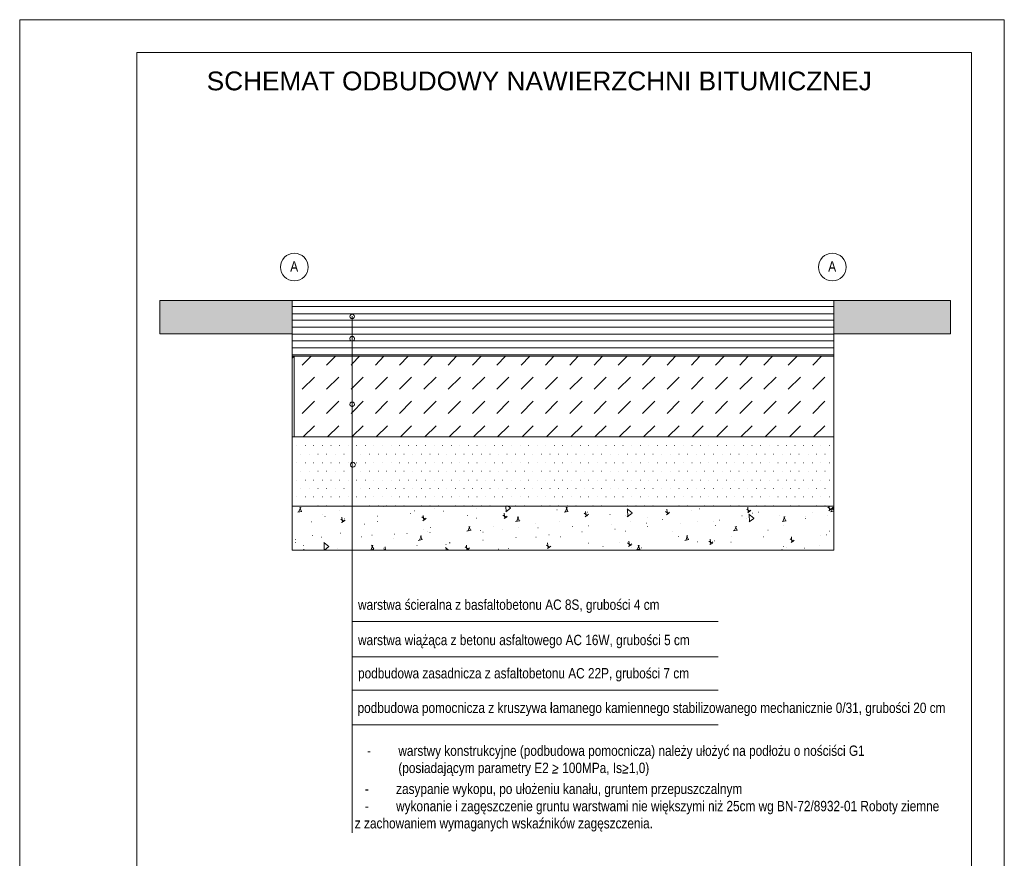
# Model space of a CAD drawing. Header units: inches. Extents: x 477 to 705, y 18 to 315.
# Tile 2 of 2: x 477 to 687, y 136 to 315. Entities that reach past the tile are written whole.
import ezdxf

# ---------------------------------------------------------------- set-up
doc = ezdxf.new("R2010")
doc.units = ezdxf.units.IN
doc.header["$MEASUREMENT"] = 0
doc.layers.get('0').update_dxf_attribs({"linetype": 'CONTINUOUS', "lineweight": 9})
doc.layers.get('Defpoints').update_dxf_attribs({"linetype": 'CONTINUOUS'})
for name, color, linetype, lineweight in [('_II_Tabelki i ramki', 7, 'CONTINUOUS', 18), ('H', 7, 'CONTINUOUS', 30), ('P', 7, 'CONTINUOUS', 30)]:
    doc.layers.add(name, color=color, linetype=linetype, lineweight=lineweight)
doc.styles.add('Arial Narrow', font='ARIALN.TTF', dxfattribs={"height": 3.5})

msp = doc.modelspace()

# ---------------------------------------------------------------- hatches: boundary and pattern name
at = {"layer": 'H', "linetype": 'Continuous', "lineweight": 5}
for points in [[(506.72, 254.84), (506.72, 247.77), (534.99, 247.77)], [(506.72, 254.84), (534.99, 254.84), (534.99, 247.77)], [(650.52, 254.84), (650.52, 247.77), (675.39, 247.77)], [(650.52, 254.84), (675.39, 254.84), (675.39, 247.77)]]:
    msp.add_hatch(color=0, dxfattribs=at).paths.add_polyline_path(points)

# ---------------------------------------------------------------- linework, layer by layer
at = {"layer": '_II_Tabelki i ramki', "lineweight": 18}
for p, q in [((501.86, 307.75), (501.86, 24.75)), ((501.86, 307.75), (679.86, 307.75)), ((501.86, 307.75), (679.86, 307.75)), ((679.86, 24.75), (679.86, 307.75))]:
    msp.add_line(p, q, dxfattribs=at)
at = {"layer": 'Defpoints', "lineweight": 9}
msp.add_lwpolyline([(686.86, 17.75), (686.86, 314.75), (476.86, 314.75), (476.86, 17.75)], close=True, dxfattribs=at)
at = {"layer": 'P', "color": 0, "linetype": 'Continuous', "lineweight": 5}
for points in [[(506.72, 254.84), (506.72, 247.77)], [(506.72, 254.84), (675.39, 254.84)], [(534.99, 254.84), (534.99, 201.64)], [(650.52, 254.84), (650.52, 201.64)], [(675.39, 254.84), (675.39, 247.77), (650.52, 247.77)], [(650.52, 253.57), (534.99, 253.57)], [(650.52, 252.04), (534.99, 252.04)], [(650.52, 250.64), (534.99, 250.64)], [(548.25, 251.5), (548.19, 251.7), (547.99, 251.9), (547.79, 251.97), (547.52, 251.9), (547.32, 251.7), (547.25, 251.5), (547.32, 251.24), (547.52, 251.04), (547.79, 250.97), (547.99, 251.04), (548.19, 251.24), (548.25, 251.5)], [(547.79, 141.32), (547.79, 251.5)], [(650.52, 249.17), (534.99, 249.17)], [(506.72, 247.77), (534.99, 247.77)], [(650.52, 247.7), (534.99, 247.7)], [(650.52, 246.24), (534.99, 246.24)], [(548.25, 246.77), (548.19, 246.97), (547.99, 247.17), (547.79, 247.24), (547.52, 247.17), (547.32, 246.97), (547.25, 246.77), (547.32, 246.44), (547.52, 246.24), (547.79, 246.24), (547.99, 246.24), (548.19, 246.44), (548.25, 246.77)], [(650.52, 244.77), (534.99, 244.77)], [(650.52, 243.3), (534.99, 243.3)], [(534.99, 242.97), (650.52, 242.97)], [(534.99, 242.57), (535.39, 242.97)], [(535.39, 225.77), (650.52, 225.77), (650.52, 242.97), (535.39, 242.97), (535.39, 225.77)], [(537.12, 241.1), (538.99, 242.97)], [(542.32, 241.1), (544.19, 242.97)], [(547.52, 241.1), (547.79, 241.37), (549.32, 242.97)], [(552.72, 241.1), (554.52, 242.97)], [(557.85, 241.1), (559.72, 242.97)], [(563.05, 241.1), (564.92, 242.97)], [(568.25, 241.1), (570.05, 242.97)], [(573.45, 241.1), (575.25, 242.97)], [(578.65, 241.1), (580.45, 242.97)], [(583.79, 241.1), (585.65, 242.97)], [(588.99, 241.1), (590.79, 242.97)], [(594.19, 241.1), (595.99, 242.97)], [(599.39, 241.1), (601.19, 242.97)], [(604.52, 241.1), (606.39, 242.97)], [(609.72, 241.1), (611.52, 242.97)], [(614.92, 241.1), (616.72, 242.97)], [(620.12, 241.1), (621.92, 242.97)], [(625.25, 241.1), (627.12, 242.97)], [(630.45, 241.1), (632.25, 242.97)], [(635.59, 241.1), (637.45, 242.97)], [(640.79, 241.1), (642.65, 242.97)], [(645.99, 241.1), (647.85, 242.97)], [(537.12, 235.97), (539.72, 238.5)], [(542.32, 235.97), (544.92, 238.5)], [(547.52, 235.97), (547.79, 236.17), (550.12, 238.5)], [(552.72, 235.97), (555.32, 238.5)], [(557.85, 235.97), (560.45, 238.5)], [(563.05, 235.97), (565.65, 238.5)], [(568.25, 235.97), (570.85, 238.5)], [(573.45, 235.97), (576.05, 238.5)], [(578.65, 235.97), (581.19, 238.5)], [(583.79, 235.97), (586.39, 238.5)], [(588.99, 235.97), (591.59, 238.5)], [(594.19, 235.97), (596.79, 238.5)], [(599.39, 235.97), (601.92, 238.5)], [(604.52, 235.97), (607.12, 238.5)], [(609.72, 235.97), (612.32, 238.5)], [(614.92, 235.97), (617.52, 238.5)], [(620.12, 235.97), (622.65, 238.5)], [(625.25, 235.97), (627.85, 238.5)], [(630.45, 235.97), (633.05, 238.5)], [(635.59, 235.97), (638.19, 238.5)], [(640.79, 235.97), (643.39, 238.5)], [(645.99, 235.97), (648.59, 238.5)], [(537.12, 230.77), (539.72, 233.37)], [(542.32, 230.77), (544.92, 233.37)], [(548.25, 232.7), (548.19, 232.97), (547.99, 233.17), (547.79, 233.24), (547.52, 233.17), (547.32, 232.97), (547.25, 232.7), (547.32, 232.5), (547.52, 232.3), (547.79, 232.17), (547.99, 232.3), (548.19, 232.5), (548.25, 232.7)], [(547.52, 230.77), (547.79, 230.97), (550.12, 233.37)], [(552.72, 230.77), (555.32, 233.37)], [(557.85, 230.77), (560.45, 233.37)], [(563.05, 230.77), (565.65, 233.37)], [(568.25, 230.77), (570.85, 233.37)], [(573.45, 230.77), (576.05, 233.37)], [(578.65, 230.77), (581.19, 233.37)], [(583.79, 230.77), (586.39, 233.37)], [(588.99, 230.77), (591.59, 233.37)], [(594.19, 230.77), (596.79, 233.37)], [(599.39, 230.77), (601.92, 233.37)], [(604.52, 230.77), (607.12, 233.37)], [(609.72, 230.77), (612.32, 233.37)], [(614.92, 230.77), (617.52, 233.37)], [(620.12, 230.77), (622.65, 233.37)], [(625.25, 230.77), (627.85, 233.37)], [(630.45, 230.77), (633.05, 233.37)], [(635.59, 230.77), (638.19, 233.37)], [(640.79, 230.77), (643.39, 233.37)], [(645.99, 230.77), (648.59, 233.37)], [(537.32, 225.77), (539.72, 228.17)], [(542.52, 225.77), (544.92, 228.17)], [(547.72, 225.77), (547.79, 225.84), (550.12, 228.17)], [(552.92, 225.77), (555.32, 228.17)], [(558.05, 225.77), (560.45, 228.17)], [(563.25, 225.77), (565.65, 228.17)], [(568.45, 225.77), (570.85, 228.17)], [(573.65, 225.77), (576.05, 228.17)], [(578.79, 225.77), (581.19, 228.17)], [(583.99, 225.77), (586.39, 228.17)], [(589.19, 225.77), (591.59, 228.17)], [(594.39, 225.77), (596.79, 228.17)], [(599.52, 225.77), (601.92, 228.17)], [(604.72, 225.77), (607.12, 228.17)], [(609.92, 225.77), (612.32, 228.17)], [(615.12, 225.77), (617.52, 228.17)], [(620.25, 225.77), (622.65, 228.17)], [(625.45, 225.77), (627.85, 228.17)], [(630.65, 225.77), (633.05, 228.17)], [(635.85, 225.77), (638.19, 228.17)], [(641.05, 225.77), (643.39, 228.17)], [(646.19, 225.77), (648.59, 228.17)], [(534.99, 211.04), (650.52, 211.04), (650.52, 225.77), (534.99, 225.77), (534.99, 211.04)], [(534.99, 225.77), (535.05, 225.77)], [(536.79, 225.77), (536.85, 225.77)], [(538.65, 225.77), (538.65, 225.77)], [(540.45, 225.77), (540.52, 225.77)], [(542.25, 225.77), (542.32, 225.77)], [(544.19, 225.77), (544.19, 225.77)], [(545.99, 225.77), (546.05, 225.77)], [(547.79, 225.77), (547.85, 225.77)], [(549.65, 225.77), (549.65, 225.77)], [(551.45, 225.77), (551.52, 225.77)], [(553.32, 225.77), (553.39, 225.77)], [(555.12, 225.77), (555.19, 225.77)], [(556.99, 225.77), (557.05, 225.77)], [(558.79, 225.77), (558.85, 225.77)], [(560.65, 225.77), (560.65, 225.77)], [(562.45, 225.77), (562.52, 225.77)], [(564.32, 225.77), (564.39, 225.77)], [(566.12, 225.77), (566.19, 225.77)], [(567.99, 225.77), (567.99, 225.77)], [(569.79, 225.77), (569.85, 225.77)], [(571.59, 225.77), (571.65, 225.77)], [(573.45, 225.77), (573.52, 225.77)], [(575.32, 225.77), (575.39, 225.77)], [(577.12, 225.77), (577.19, 225.77)], [(578.99, 225.77), (578.99, 225.77)], [(580.79, 225.77), (580.85, 225.77)], [(582.59, 225.77), (582.65, 225.77)], [(584.45, 225.77), (584.52, 225.77)], [(586.32, 225.77), (586.32, 225.77)], [(588.12, 225.77), (588.19, 225.77)], [(589.92, 225.77), (589.99, 225.77)], [(591.79, 225.77), (591.85, 225.77)], [(593.65, 225.77), (593.72, 225.77)], [(595.45, 225.77), (595.52, 225.77)], [(597.32, 225.77), (597.32, 225.77)], [(599.12, 225.77), (599.19, 225.77)], [(600.92, 225.77), (600.99, 225.77)], [(602.79, 225.77), (602.79, 225.77)], [(604.65, 225.77), (604.65, 225.77)], [(606.45, 225.77), (606.52, 225.77)], [(608.25, 225.77), (608.32, 225.77)], [(610.12, 225.77), (610.19, 225.77)], [(611.92, 225.77), (611.99, 225.77)], [(613.79, 225.77), (613.79, 225.77)], [(615.65, 225.77), (615.65, 225.77)], [(617.45, 225.77), (617.52, 225.77)], [(619.25, 225.77), (619.32, 225.77)], [(621.12, 225.77), (621.12, 225.77)], [(622.92, 225.77), (622.99, 225.77)], [(624.79, 225.77), (624.85, 225.77)], [(626.65, 225.77), (626.65, 225.77)], [(628.45, 225.77), (628.52, 225.77)], [(630.25, 225.77), (630.32, 225.77)], [(632.12, 225.77), (632.12, 225.77)], [(633.92, 225.77), (633.99, 225.77)], [(635.79, 225.77), (635.85, 225.77)], [(637.59, 225.77), (637.65, 225.77)], [(639.45, 225.77), (639.45, 225.77)], [(641.25, 225.77), (641.32, 225.77)], [(643.05, 225.77), (643.12, 225.77)], [(644.99, 225.77), (644.99, 225.77)], [(646.79, 225.77), (646.85, 225.77)], [(648.59, 225.77), (648.65, 225.77)], [(650.45, 225.77), (650.45, 225.77)], [(535.92, 223.97), (535.92, 223.97)], [(537.72, 223.97), (537.79, 223.97)], [(539.52, 223.97), (539.59, 223.97)], [(541.39, 223.97), (541.45, 223.97)], [(543.25, 223.97), (543.32, 223.97)], [(545.05, 223.97), (545.12, 223.97)], [(546.92, 223.97), (546.92, 223.97)], [(548.72, 223.97), (548.79, 223.97)], [(550.52, 223.97), (550.59, 223.97)], [(552.39, 223.97), (552.39, 223.97)], [(554.25, 223.97), (554.25, 223.97)], [(556.05, 223.97), (556.12, 223.97)], [(557.85, 223.97), (557.92, 223.97)], [(559.72, 223.97), (559.79, 223.97)], [(561.52, 223.97), (561.59, 223.97)], [(563.39, 223.97), (563.45, 223.97)], [(565.25, 223.97), (565.25, 223.97)], [(567.05, 223.97), (567.12, 223.97)], [(568.85, 223.97), (568.92, 223.97)], [(570.72, 223.97), (570.72, 223.97)], [(572.52, 223.97), (572.59, 223.97)], [(574.39, 223.97), (574.45, 223.97)], [(576.25, 223.97), (576.25, 223.97)], [(578.05, 223.97), (578.12, 223.97)], [(579.85, 223.97), (579.92, 223.97)], [(581.72, 223.97), (581.72, 223.97)], [(583.59, 223.97), (583.59, 223.97)], [(585.39, 223.97), (585.45, 223.97)], [(587.19, 223.97), (587.25, 223.97)], [(589.05, 223.97), (589.05, 223.97)], [(590.85, 223.97), (590.92, 223.97)], [(592.65, 223.97), (592.72, 223.97)], [(594.59, 223.97), (594.59, 223.97)], [(596.39, 223.97), (596.45, 223.97)], [(598.19, 223.97), (598.25, 223.97)], [(600.05, 223.97), (600.05, 223.97)], [(601.85, 223.97), (601.92, 223.97)], [(603.72, 223.97), (603.79, 223.97)], [(605.52, 223.97), (605.59, 223.97)], [(607.39, 223.97), (607.45, 223.97)], [(609.19, 223.97), (609.25, 223.97)], [(611.05, 223.97), (611.05, 223.97)], [(612.85, 223.97), (612.92, 223.97)], [(614.72, 223.97), (614.79, 223.97)], [(616.52, 223.97), (616.59, 223.97)], [(618.39, 223.97), (618.39, 223.97)], [(620.19, 223.97), (620.25, 223.97)], [(621.99, 223.97), (622.05, 223.97)], [(623.85, 223.97), (623.85, 223.97)], [(625.72, 223.97), (625.79, 223.97)], [(627.52, 223.97), (627.59, 223.97)], [(629.39, 223.97), (629.39, 223.97)], [(631.19, 223.97), (631.25, 223.97)], [(632.99, 223.97), (633.05, 223.97)], [(634.85, 223.97), (634.92, 223.97)], [(636.72, 223.97), (636.72, 223.97)], [(638.52, 223.97), (638.59, 223.97)], [(640.32, 223.97), (640.39, 223.97)], [(642.19, 223.97), (642.25, 223.97)], [(643.99, 223.97), (644.05, 223.97)], [(645.85, 223.97), (645.92, 223.97)], [(647.72, 223.97), (647.72, 223.97)], [(649.52, 223.97), (649.59, 223.97)], [(534.99, 222.1), (535.05, 222.1)], [(536.79, 222.1), (536.85, 222.1)], [(538.65, 222.1), (538.65, 222.1)], [(540.45, 222.1), (540.52, 222.1)], [(542.25, 222.1), (542.32, 222.1)], [(544.19, 222.1), (544.19, 222.1)], [(545.99, 222.1), (546.05, 222.1)], [(547.79, 222.1), (547.85, 222.1)], [(549.65, 222.1), (549.65, 222.1)], [(551.45, 222.1), (551.52, 222.1)], [(553.32, 222.1), (553.39, 222.1)], [(555.12, 222.1), (555.19, 222.1)], [(556.99, 222.1), (557.05, 222.1)], [(558.79, 222.1), (558.85, 222.1)], [(560.65, 222.1), (560.65, 222.1)], [(562.45, 222.1), (562.52, 222.1)], [(564.32, 222.1), (564.39, 222.1)], [(566.12, 222.1), (566.19, 222.1)], [(567.99, 222.1), (567.99, 222.1)], [(569.79, 222.1), (569.85, 222.1)], [(571.59, 222.1), (571.65, 222.1)], [(573.45, 222.1), (573.52, 222.1)], [(575.32, 222.1), (575.39, 222.1)], [(577.12, 222.1), (577.19, 222.1)], [(578.99, 222.1), (578.99, 222.1)], [(580.79, 222.1), (580.85, 222.1)], [(582.59, 222.1), (582.65, 222.1)], [(584.45, 222.1), (584.52, 222.1)], [(586.32, 222.1), (586.32, 222.1)], [(588.12, 222.1), (588.19, 222.1)], [(589.92, 222.1), (589.99, 222.1)], [(591.79, 222.1), (591.85, 222.1)], [(593.65, 222.1), (593.72, 222.1)], [(595.45, 222.1), (595.52, 222.1)], [(597.32, 222.1), (597.32, 222.1)], [(599.12, 222.1), (599.19, 222.1)], [(600.92, 222.1), (600.99, 222.1)], [(602.79, 222.1), (602.79, 222.1)], [(604.65, 222.1), (604.65, 222.1)], [(606.45, 222.1), (606.52, 222.1)], [(608.25, 222.1), (608.32, 222.1)], [(610.12, 222.1), (610.19, 222.1)], [(611.92, 222.1), (611.99, 222.1)], [(613.79, 222.1), (613.79, 222.1)], [(615.65, 222.1), (615.65, 222.1)], [(617.45, 222.1), (617.52, 222.1)], [(619.25, 222.1), (619.32, 222.1)], [(621.12, 222.1), (621.12, 222.1)], [(622.92, 222.1), (622.99, 222.1)], [(624.79, 222.1), (624.85, 222.1)], [(626.65, 222.1), (626.65, 222.1)], [(628.45, 222.1), (628.52, 222.1)], [(630.25, 222.1), (630.32, 222.1)], [(632.12, 222.1), (632.12, 222.1)], [(633.92, 222.1), (633.99, 222.1)], [(635.79, 222.1), (635.85, 222.1)], [(637.59, 222.1), (637.65, 222.1)], [(639.45, 222.1), (639.45, 222.1)], [(641.25, 222.1), (641.32, 222.1)], [(643.05, 222.1), (643.12, 222.1)], [(644.99, 222.1), (644.99, 222.1)], [(646.79, 222.1), (646.85, 222.1)], [(648.59, 222.1), (648.65, 222.1)], [(650.45, 222.1), (650.45, 222.1)], [(534.99, 218.44), (535.05, 218.44)], [(535.92, 220.24), (535.92, 220.24)], [(536.79, 218.44), (536.85, 218.44)], [(537.72, 220.24), (537.79, 220.24)], [(538.65, 218.44), (538.65, 218.44)], [(539.52, 220.24), (539.59, 220.24)], [(540.45, 218.44), (540.52, 218.44)], [(541.39, 220.24), (541.45, 220.24)], [(542.25, 218.44), (542.32, 218.44)], [(543.25, 220.24), (543.32, 220.24)], [(544.19, 218.44), (544.19, 218.44)], [(545.05, 220.24), (545.12, 220.24)], [(545.99, 218.44), (546.05, 218.44)], [(546.92, 220.24), (546.92, 220.24)], [(548.45, 219.84), (548.32, 220.1), (548.12, 220.3), (547.92, 220.37), (547.65, 220.3), (547.45, 220.1), (547.39, 219.84), (547.45, 219.57), (547.65, 219.37), (547.92, 219.3), (548.12, 219.37), (548.32, 219.57), (548.45, 219.84)], [(547.79, 218.44), (547.85, 218.44)], [(548.72, 220.24), (548.79, 220.24)], [(549.65, 218.44), (549.65, 218.44)], [(550.52, 220.24), (550.59, 220.24)], [(551.45, 218.44), (551.52, 218.44)], [(552.39, 220.24), (552.39, 220.24)], [(553.32, 218.44), (553.39, 218.44)], [(554.25, 220.24), (554.25, 220.24)], [(555.12, 218.44), (555.19, 218.44)], [(556.05, 220.24), (556.12, 220.24)], [(556.99, 218.44), (557.05, 218.44)], [(557.85, 220.24), (557.92, 220.24)], [(558.79, 218.44), (558.85, 218.44)], [(559.72, 220.24), (559.79, 220.24)], [(560.65, 218.44), (560.65, 218.44)], [(561.52, 220.24), (561.59, 220.24)], [(562.45, 218.44), (562.52, 218.44)], [(563.39, 220.24), (563.45, 220.24)], [(564.32, 218.44), (564.39, 218.44)], [(565.25, 220.24), (565.25, 220.24)], [(566.12, 218.44), (566.19, 218.44)], [(567.05, 220.24), (567.12, 220.24)], [(567.99, 218.44), (567.99, 218.44)], [(568.85, 220.24), (568.92, 220.24)], [(569.79, 218.44), (569.85, 218.44)], [(570.72, 220.24), (570.72, 220.24)], [(571.59, 218.44), (571.65, 218.44)], [(572.52, 220.24), (572.59, 220.24)], [(573.45, 218.44), (573.52, 218.44)], [(574.39, 220.24), (574.45, 220.24)], [(575.32, 218.44), (575.39, 218.44)], [(576.25, 220.24), (576.25, 220.24)], [(577.12, 218.44), (577.19, 218.44)], [(578.05, 220.24), (578.12, 220.24)], [(578.99, 218.44), (578.99, 218.44)], [(579.85, 220.24), (579.92, 220.24)], [(580.79, 218.44), (580.85, 218.44)], [(581.72, 220.24), (581.72, 220.24)], [(582.59, 218.44), (582.65, 218.44)], [(583.59, 220.24), (583.59, 220.24)], [(584.45, 218.44), (584.52, 218.44)], [(585.39, 220.24), (585.45, 220.24)], [(586.32, 218.44), (586.32, 218.44)], [(587.19, 220.24), (587.25, 220.24)], [(588.12, 218.44), (588.19, 218.44)], [(589.05, 220.24), (589.05, 220.24)], [(589.92, 218.44), (589.99, 218.44)], [(590.85, 220.24), (590.92, 220.24)], [(591.79, 218.44), (591.85, 218.44)], [(592.65, 220.24), (592.72, 220.24)], [(593.65, 218.44), (593.72, 218.44)], [(594.59, 220.24), (594.59, 220.24)], [(595.45, 218.44), (595.52, 218.44)], [(596.39, 220.24), (596.45, 220.24)], [(597.32, 218.44), (597.32, 218.44)], [(598.19, 220.24), (598.25, 220.24)], [(599.12, 218.44), (599.19, 218.44)], [(600.05, 220.24), (600.05, 220.24)], [(600.92, 218.44), (600.99, 218.44)], [(601.85, 220.24), (601.92, 220.24)], [(602.79, 218.44), (602.79, 218.44)], [(603.72, 220.24), (603.79, 220.24)], [(604.65, 218.44), (604.65, 218.44)], [(605.52, 220.24), (605.59, 220.24)], [(606.45, 218.44), (606.52, 218.44)], [(607.39, 220.24), (607.45, 220.24)], [(608.25, 218.44), (608.32, 218.44)], [(609.19, 220.24), (609.25, 220.24)], [(610.12, 218.44), (610.19, 218.44)], [(611.05, 220.24), (611.05, 220.24)], [(611.92, 218.44), (611.99, 218.44)], [(612.85, 220.24), (612.92, 220.24)], [(613.79, 218.44), (613.79, 218.44)], [(614.72, 220.24), (614.79, 220.24)], [(615.65, 218.44), (615.65, 218.44)], [(616.52, 220.24), (616.59, 220.24)], [(617.45, 218.44), (617.52, 218.44)], [(618.39, 220.24), (618.39, 220.24)], [(619.25, 218.44), (619.32, 218.44)], [(620.19, 220.24), (620.25, 220.24)], [(621.12, 218.44), (621.12, 218.44)], [(621.99, 220.24), (622.05, 220.24)], [(622.92, 218.44), (622.99, 218.44)], [(623.85, 220.24), (623.85, 220.24)], [(624.79, 218.44), (624.85, 218.44)], [(625.72, 220.24), (625.79, 220.24)], [(626.65, 218.44), (626.65, 218.44)], [(627.52, 220.24), (627.59, 220.24)], [(628.45, 218.44), (628.52, 218.44)], [(629.39, 220.24), (629.39, 220.24)], [(630.25, 218.44), (630.32, 218.44)], [(631.19, 220.24), (631.25, 220.24)], [(632.12, 218.44), (632.12, 218.44)], [(632.99, 220.24), (633.05, 220.24)], [(633.92, 218.44), (633.99, 218.44)], [(634.85, 220.24), (634.92, 220.24)], [(635.79, 218.44), (635.85, 218.44)], [(636.72, 220.24), (636.72, 220.24)], [(637.59, 218.44), (637.65, 218.44)], [(638.52, 220.24), (638.59, 220.24)], [(639.45, 218.44), (639.45, 218.44)], [(640.32, 220.24), (640.39, 220.24)], [(641.25, 218.44), (641.32, 218.44)], [(642.19, 220.24), (642.25, 220.24)], [(643.05, 218.44), (643.12, 218.44)], [(643.99, 220.24), (644.05, 220.24)], [(644.99, 218.44), (644.99, 218.44)], [(645.85, 220.24), (645.92, 220.24)], [(646.79, 218.44), (646.85, 218.44)], [(647.72, 220.24), (647.72, 220.24)], [(648.59, 218.44), (648.65, 218.44)], [(649.52, 220.24), (649.59, 220.24)], [(650.45, 218.44), (650.45, 218.44)], [(535.92, 216.57), (535.92, 216.57)], [(537.72, 216.57), (537.79, 216.57)], [(539.52, 216.57), (539.59, 216.57)], [(541.39, 216.57), (541.45, 216.57)], [(543.25, 216.57), (543.32, 216.57)], [(545.05, 216.57), (545.12, 216.57)], [(546.92, 216.57), (546.92, 216.57)], [(548.72, 216.57), (548.79, 216.57)], [(550.52, 216.57), (550.59, 216.57)], [(552.39, 216.57), (552.39, 216.57)], [(554.25, 216.57), (554.25, 216.57)], [(556.05, 216.57), (556.12, 216.57)], [(557.85, 216.57), (557.92, 216.57)], [(559.72, 216.57), (559.79, 216.57)], [(561.52, 216.57), (561.59, 216.57)], [(563.39, 216.57), (563.45, 216.57)], [(565.25, 216.57), (565.25, 216.57)], [(567.05, 216.57), (567.12, 216.57)], [(568.85, 216.57), (568.92, 216.57)], [(570.72, 216.57), (570.72, 216.57)], [(572.52, 216.57), (572.59, 216.57)], [(574.39, 216.57), (574.45, 216.57)], [(576.25, 216.57), (576.25, 216.57)], [(578.05, 216.57), (578.12, 216.57)], [(579.85, 216.57), (579.92, 216.57)], [(581.72, 216.57), (581.72, 216.57)], [(583.59, 216.57), (583.59, 216.57)], [(585.39, 216.57), (585.45, 216.57)], [(587.19, 216.57), (587.25, 216.57)], [(589.05, 216.57), (589.05, 216.57)], [(590.85, 216.57), (590.92, 216.57)], [(592.65, 216.57), (592.72, 216.57)], [(594.59, 216.57), (594.59, 216.57)], [(596.39, 216.57), (596.45, 216.57)], [(598.19, 216.57), (598.25, 216.57)], [(600.05, 216.57), (600.05, 216.57)], [(601.85, 216.57), (601.92, 216.57)], [(603.72, 216.57), (603.79, 216.57)], [(605.52, 216.57), (605.59, 216.57)], [(607.39, 216.57), (607.45, 216.57)], [(609.19, 216.57), (609.25, 216.57)], [(611.05, 216.57), (611.05, 216.57)], [(612.85, 216.57), (612.92, 216.57)], [(614.72, 216.57), (614.79, 216.57)], [(616.52, 216.57), (616.59, 216.57)], [(618.39, 216.57), (618.39, 216.57)], [(620.19, 216.57), (620.25, 216.57)], [(621.99, 216.57), (622.05, 216.57)], [(623.85, 216.57), (623.85, 216.57)], [(625.72, 216.57), (625.79, 216.57)], [(627.52, 216.57), (627.59, 216.57)], [(629.39, 216.57), (629.39, 216.57)], [(631.19, 216.57), (631.25, 216.57)], [(632.99, 216.57), (633.05, 216.57)], [(634.85, 216.57), (634.92, 216.57)], [(636.72, 216.57), (636.72, 216.57)], [(638.52, 216.57), (638.59, 216.57)], [(640.32, 216.57), (640.39, 216.57)], [(642.19, 216.57), (642.25, 216.57)], [(643.99, 216.57), (644.05, 216.57)], [(645.85, 216.57), (645.92, 216.57)], [(647.72, 216.57), (647.72, 216.57)], [(649.52, 216.57), (649.59, 216.57)], [(534.99, 214.77), (535.05, 214.77)], [(536.79, 214.77), (536.85, 214.77)], [(538.65, 214.77), (538.65, 214.77)], [(540.45, 214.77), (540.52, 214.77)], [(542.25, 214.77), (542.32, 214.77)], [(544.19, 214.77), (544.19, 214.77)], [(545.99, 214.77), (546.05, 214.77)], [(547.79, 214.77), (547.85, 214.77)], [(549.65, 214.77), (549.65, 214.77)], [(551.45, 214.77), (551.52, 214.77)], [(553.32, 214.77), (553.39, 214.77)], [(555.12, 214.77), (555.19, 214.77)], [(556.99, 214.77), (557.05, 214.77)], [(558.79, 214.77), (558.85, 214.77)], [(560.65, 214.77), (560.65, 214.77)], [(562.45, 214.77), (562.52, 214.77)], [(564.32, 214.77), (564.39, 214.77)], [(566.12, 214.77), (566.19, 214.77)], [(567.99, 214.77), (567.99, 214.77)], [(569.79, 214.77), (569.85, 214.77)], [(571.59, 214.77), (571.65, 214.77)], [(573.45, 214.77), (573.52, 214.77)], [(575.32, 214.77), (575.39, 214.77)], [(577.12, 214.77), (577.19, 214.77)], [(578.99, 214.77), (578.99, 214.77)], [(580.79, 214.77), (580.85, 214.77)], [(582.59, 214.77), (582.65, 214.77)], [(584.45, 214.77), (584.52, 214.77)], [(586.32, 214.77), (586.32, 214.77)], [(588.12, 214.77), (588.19, 214.77)], [(589.92, 214.77), (589.99, 214.77)], [(591.79, 214.77), (591.85, 214.77)], [(593.65, 214.77), (593.72, 214.77)], [(595.45, 214.77), (595.52, 214.77)], [(597.32, 214.77), (597.32, 214.77)], [(599.12, 214.77), (599.19, 214.77)], [(600.92, 214.77), (600.99, 214.77)], [(602.79, 214.77), (602.79, 214.77)], [(604.65, 214.77), (604.65, 214.77)], [(606.45, 214.77), (606.52, 214.77)], [(608.25, 214.77), (608.32, 214.77)], [(610.12, 214.77), (610.19, 214.77)], [(611.92, 214.77), (611.99, 214.77)], [(613.79, 214.77), (613.79, 214.77)], [(615.65, 214.77), (615.65, 214.77)], [(617.45, 214.77), (617.52, 214.77)], [(619.25, 214.77), (619.32, 214.77)], [(621.12, 214.77), (621.12, 214.77)], [(622.92, 214.77), (622.99, 214.77)], [(624.79, 214.77), (624.85, 214.77)], [(626.65, 214.77), (626.65, 214.77)], [(628.45, 214.77), (628.52, 214.77)], [(630.25, 214.77), (630.32, 214.77)], [(632.12, 214.77), (632.12, 214.77)], [(633.92, 214.77), (633.99, 214.77)], [(635.79, 214.77), (635.85, 214.77)], [(637.59, 214.77), (637.65, 214.77)], [(639.45, 214.77), (639.45, 214.77)], [(641.25, 214.77), (641.32, 214.77)], [(643.05, 214.77), (643.12, 214.77)], [(644.99, 214.77), (644.99, 214.77)], [(646.79, 214.77), (646.85, 214.77)], [(648.59, 214.77), (648.65, 214.77)], [(650.45, 214.77), (650.45, 214.77)], [(535.92, 212.97), (535.92, 212.97)], [(537.72, 212.97), (537.79, 212.97)], [(539.52, 212.97), (539.59, 212.97)], [(541.39, 212.97), (541.45, 212.97)], [(543.25, 212.97), (543.32, 212.97)], [(545.05, 212.97), (545.12, 212.97)], [(546.92, 212.97), (546.92, 212.97)], [(548.72, 212.97), (548.79, 212.97)], [(550.52, 212.97), (550.59, 212.97)], [(552.39, 212.97), (552.39, 212.97)], [(554.25, 212.97), (554.25, 212.97)], [(556.05, 212.97), (556.12, 212.97)], [(557.85, 212.97), (557.92, 212.97)], [(559.72, 212.97), (559.79, 212.97)], [(561.52, 212.97), (561.59, 212.97)], [(563.39, 212.97), (563.45, 212.97)], [(565.25, 212.97), (565.25, 212.97)], [(567.05, 212.97), (567.12, 212.97)], [(568.85, 212.97), (568.92, 212.97)], [(570.72, 212.97), (570.72, 212.97)], [(572.52, 212.97), (572.59, 212.97)], [(574.39, 212.97), (574.45, 212.97)], [(576.25, 212.97), (576.25, 212.97)], [(578.05, 212.97), (578.12, 212.97)], [(579.85, 212.97), (579.92, 212.97)], [(581.72, 212.97), (581.72, 212.97)], [(583.59, 212.97), (583.59, 212.97)], [(585.39, 212.97), (585.45, 212.97)], [(587.19, 212.97), (587.25, 212.97)], [(589.05, 212.97), (589.05, 212.97)], [(590.85, 212.97), (590.92, 212.97)], [(592.65, 212.97), (592.72, 212.97)], [(594.59, 212.97), (594.59, 212.97)], [(596.39, 212.97), (596.45, 212.97)], [(598.19, 212.97), (598.25, 212.97)], [(600.05, 212.97), (600.05, 212.97)], [(601.85, 212.97), (601.92, 212.97)], [(603.72, 212.97), (603.79, 212.97)], [(605.52, 212.97), (605.59, 212.97)], [(607.39, 212.97), (607.45, 212.97)], [(609.19, 212.97), (609.25, 212.97)], [(611.05, 212.97), (611.05, 212.97)], [(612.85, 212.97), (612.92, 212.97)], [(614.72, 212.97), (614.79, 212.97)], [(616.52, 212.97), (616.59, 212.97)], [(618.39, 212.97), (618.39, 212.97)], [(620.19, 212.97), (620.25, 212.97)], [(621.99, 212.97), (622.05, 212.97)], [(623.85, 212.97), (623.85, 212.97)], [(625.72, 212.97), (625.79, 212.97)], [(627.52, 212.97), (627.59, 212.97)], [(629.39, 212.97), (629.39, 212.97)], [(631.19, 212.97), (631.25, 212.97)], [(632.99, 212.97), (633.05, 212.97)], [(634.85, 212.97), (634.92, 212.97)], [(636.72, 212.97), (636.72, 212.97)], [(638.52, 212.97), (638.59, 212.97)], [(640.32, 212.97), (640.39, 212.97)], [(642.19, 212.97), (642.25, 212.97)], [(643.99, 212.97), (644.05, 212.97)], [(645.85, 212.97), (645.92, 212.97)], [(647.72, 212.97), (647.72, 212.97)], [(649.52, 212.97), (649.59, 212.97)], [(534.99, 211.1), (535.05, 211.1)], [(536.32, 209.7), (536.79, 210.77)], [(536.99, 209.9), (536.59, 210.7)], [(536.79, 211.1), (536.85, 211.1)], [(538.65, 211.1), (538.65, 211.1)], [(540.45, 211.1), (540.52, 211.1)], [(542.25, 211.1), (542.32, 211.1)], [(544.19, 211.1), (544.19, 211.1)], [(545.05, 210.04), (545.05, 210.04)], [(545.99, 211.1), (546.05, 211.1)], [(547.79, 211.1), (547.85, 211.1)], [(549.65, 211.1), (549.65, 211.1)], [(551.45, 211.1), (551.52, 211.1)], [(553.32, 211.1), (553.39, 211.1)], [(554.52, 210.9), (554.72, 211.04)], [(554.65, 210.9), (554.65, 211.04)], [(555.12, 211.1), (555.19, 211.1)], [(556.99, 211.1), (557.05, 211.1)], [(558.79, 211.1), (558.85, 211.1)], [(560.65, 211.1), (560.65, 211.1)], [(561.05, 210.04), (561.12, 210.04)], [(562.45, 211.1), (562.52, 211.1)], [(564.32, 211.1), (564.39, 211.1)], [(565.25, 210.5), (565.25, 210.5)], [(566.12, 211.1), (566.19, 211.1)], [(567.99, 211.1), (567.99, 211.1)], [(569.79, 211.1), (569.85, 211.1)], [(571.59, 211.1), (571.65, 211.1)], [(573.45, 211.1), (573.52, 211.1)], [(574.25, 210.57), (574.32, 210.57)], [(575.32, 211.1), (575.39, 211.1)], [(577.12, 211.1), (577.19, 211.1)], [(578.99, 211.1), (578.99, 211.1)], [(580.59, 209.77), (580.52, 211.04)], [(580.52, 209.77), (581.52, 210.57)], [(580.79, 211.1), (580.85, 211.1)], [(581.52, 210.64), (581.05, 211.04)], [(582.59, 211.1), (582.65, 211.1)], [(584.45, 211.1), (584.52, 211.1)], [(586.32, 211.1), (586.32, 211.1)], [(588.12, 211.1), (588.19, 211.1)], [(589.92, 211.1), (589.99, 211.1)], [(591.45, 210.24), (591.52, 210.24)], [(591.79, 211.1), (591.85, 211.1)], [(593.19, 209.7), (593.59, 210.77)], [(593.79, 209.9), (593.39, 210.77)], [(593.65, 211.1), (593.72, 211.1)], [(595.45, 211.1), (595.52, 211.1)], [(597.32, 211.1), (597.32, 211.1)], [(599.12, 211.1), (599.19, 211.1)], [(600.92, 211.1), (600.99, 211.1)], [(602.79, 211.1), (602.79, 211.1)], [(604.65, 211.1), (604.65, 211.1)], [(607.52, 209.57), (606.39, 210.44)], [(606.45, 211.1), (606.52, 211.1)], [(606.59, 208.7), (606.52, 210.37)], [(608.25, 211.1), (608.32, 211.1)], [(610.12, 211.1), (610.19, 211.1)], [(611.92, 211.1), (611.99, 211.1)], [(613.79, 211.1), (613.79, 211.1)], [(614.99, 209.24), (614.85, 210.37)], [(615.65, 211.1), (615.65, 211.1)], [(617.45, 211.1), (617.52, 211.1)], [(619.25, 211.1), (619.32, 211.1)], [(620.12, 210.17), (620.12, 210.17)], [(621.12, 211.1), (621.12, 211.1)], [(621.79, 210.97), (621.85, 210.97)], [(621.85, 210.44), (621.92, 210.44)], [(622.92, 211.1), (622.99, 211.1)], [(624.79, 211.1), (624.85, 211.1)], [(626.65, 211.1), (626.65, 211.1)], [(628.45, 211.1), (628.52, 211.1)], [(630.25, 211.1), (630.32, 211.1)], [(632.65, 209.84), (631.92, 210.37)], [(632.12, 211.1), (632.12, 211.1)], [(632.12, 209.57), (632.79, 210.17)], [(632.25, 209.7), (632.19, 210.77)], [(633.92, 211.1), (633.99, 211.1)], [(635.79, 211.1), (635.85, 211.1)], [(637.59, 211.1), (637.65, 211.1)], [(639.45, 211.1), (639.45, 211.1)], [(641.25, 211.1), (641.32, 211.1)], [(643.05, 211.1), (643.12, 211.1)], [(644.99, 211.1), (644.99, 211.1)], [(646.79, 211.1), (646.85, 211.1)], [(648.59, 211.1), (648.65, 211.1)], [(649.99, 210.24), (649.25, 210.77)], [(649.45, 210.04), (650.12, 210.57)], [(649.59, 210.1), (649.52, 211.04)], [(649.92, 209.77), (650.45, 210.77)], [(650.52, 210.04), (650.19, 210.77)], [(650.45, 211.1), (650.45, 211.1)], [(536.19, 209.7), (537.05, 209.9)], [(541.45, 209.24), (541.45, 209.24)], [(541.92, 208.77), (541.99, 208.77)], [(546.05, 207.7), (545.32, 208.24)], [(545.52, 207.5), (546.25, 208.04)], [(545.72, 207.5), (545.59, 208.64)], [(546.12, 208.3), (546.19, 208.3)], [(553.12, 208.84), (553.19, 208.84)], [(560.19, 209.44), (560.25, 209.44)], [(563.39, 208.17), (562.65, 208.7)], [(562.85, 207.9), (563.52, 208.44)], [(563.05, 207.97), (562.92, 209.04)], [(567.25, 209.97), (567.32, 209.97)], [(572.32, 209.04), (572.39, 209.04)], [(574.19, 208.44), (574.25, 208.44)], [(580.72, 208.57), (579.92, 209.1)], [(580.32, 208.37), (580.19, 209.5)], [(580.19, 208.37), (580.85, 208.84)], [(582.59, 207.7), (583.45, 207.9)], [(582.79, 207.7), (583.25, 208.7)], [(583.45, 207.84), (583.05, 208.7)], [(583.59, 207.9), (583.59, 207.9)], [(592.99, 209.7), (593.85, 209.9)], [(597.99, 208.97), (597.25, 209.5)], [(597.45, 208.7), (598.19, 209.3)], [(597.65, 208.84), (597.52, 209.9)], [(597.99, 209.7), (598.05, 209.7)], [(602.72, 209.24), (602.79, 209.24)], [(606.05, 209.04), (606.05, 209.04)], [(606.45, 208.7), (607.52, 209.5)], [(610.65, 208.5), (610.65, 208.5)], [(613.99, 208.17), (614.05, 208.17)], [(615.32, 209.37), (614.59, 209.9)], [(614.79, 209.17), (615.45, 209.7)], [(626.05, 208.04), (626.12, 208.04)], [(630.85, 208.97), (630.92, 208.97)], [(631.92, 208.37), (631.92, 208.37)], [(633.45, 208.44), (632.39, 209.3)], [(632.52, 207.64), (632.45, 209.24)], [(632.45, 207.64), (633.45, 208.37)], [(633.12, 209.5), (633.19, 209.5)], [(633.65, 208.37), (633.65, 208.37)], [(634.39, 209.7), (634.45, 209.7)], [(638.99, 208.97), (638.99, 208.97)], [(639.45, 207.77), (640.32, 207.9)], [(639.59, 207.77), (640.05, 208.77)], [(640.25, 207.9), (639.85, 208.7)], [(644.39, 208.37), (644.45, 208.37)], [(644.45, 208.84), (644.45, 208.84)], [(645.99, 209.57), (646.05, 209.57)], [(649.19, 209.04), (649.25, 209.04)], [(649.79, 209.77), (650.52, 209.9)], [(539.05, 207.64), (539.12, 207.64)], [(550.39, 207.17), (550.45, 207.17)], [(553.19, 207.7), (553.25, 207.7)], [(563.05, 205.97), (563.05, 205.97)], [(564.39, 206.44), (564.45, 206.44)], [(572.25, 205.7), (573.12, 205.9)], [(572.45, 205.7), (572.85, 206.7)], [(573.05, 205.84), (572.65, 206.7)], [(575.05, 205.84), (575.12, 205.84)], [(577.92, 206.7), (577.92, 206.7)], [(579.85, 206.04), (579.85, 206.04)], [(583.25, 206.44), (583.25, 206.44)], [(586.85, 207.24), (586.85, 207.24)], [(587.39, 206.37), (587.45, 206.37)], [(591.99, 207.84), (591.99, 207.84)], [(594.79, 206.64), (594.85, 206.64)], [(598.19, 206.84), (598.25, 206.84)], [(602.99, 207.04), (602.99, 207.04)], [(603.79, 206.1), (603.85, 206.1)], [(607.05, 207.7), (607.05, 207.7)], [(610.52, 207.37), (610.59, 207.37)], [(610.79, 206.64), (610.85, 206.64)], [(617.85, 207.24), (617.85, 207.24)], [(621.32, 207.84), (621.32, 207.84)], [(624.92, 207.84), (624.92, 207.84)], [(625.19, 206.9), (625.25, 206.9)], [(629.05, 205.77), (629.92, 205.9)], [(629.25, 205.77), (629.72, 206.77)], [(629.85, 205.9), (629.45, 206.7)], [(636.45, 205.9), (636.52, 205.9)], [(639.85, 206.9), (639.85, 206.9)], [(535.65, 203.9), (535.72, 203.9)], [(539.25, 204.77), (539.32, 204.77)], [(541.19, 204.37), (541.25, 204.37)], [(545.25, 205.24), (545.32, 205.24)], [(549.72, 204.44), (549.79, 204.44)], [(551.99, 204.84), (552.05, 204.84)], [(556.52, 204.1), (556.52, 204.1)], [(556.72, 205.04), (556.79, 205.04)], [(559.45, 205.17), (559.52, 205.17)], [(561.85, 203.7), (562.72, 203.9)], [(562.05, 203.7), (562.52, 204.7)], [(562.72, 203.84), (562.32, 204.7)], [(563.85, 205.57), (563.85, 205.57)], [(564.32, 205.37), (564.39, 205.37)], [(575.65, 205.44), (575.72, 205.44)], [(575.65, 203.77), (575.72, 203.77)], [(582.65, 204.3), (582.72, 204.3)], [(586.92, 204.37), (586.99, 204.37)], [(589.72, 204.9), (589.79, 204.9)], [(592.19, 204.44), (592.25, 204.44)], [(596.72, 205.5), (596.79, 205.5)], [(606.05, 205.64), (606.12, 205.64)], [(615.99, 205.64), (616.05, 205.64)], [(617.32, 204.57), (617.39, 204.57)], [(618.72, 203.7), (619.59, 203.9)], [(618.92, 203.7), (619.32, 204.77)], [(619.52, 203.9), (619.05, 204.7)], [(624.25, 202.84), (624.12, 203.97)], [(628.65, 204.44), (628.65, 204.44)], [(635.52, 204.5), (635.59, 204.5)], [(641.92, 203.5), (641.19, 204.04)], [(641.39, 203.24), (642.05, 203.77)], [(641.52, 203.3), (641.45, 204.44)], [(647.72, 204.77), (647.72, 204.77)], [(648.85, 204.9), (648.92, 204.9)], [(649.59, 205.64), (649.65, 205.64)], [(534.99, 201.64), (650.52, 201.64)], [(535.65, 203.24), (535.72, 203.24)], [(537.32, 202.64), (537.39, 202.64)], [(537.52, 201.64), (537.45, 201.84)], [(542.79, 202.37), (541.72, 203.24)], [(541.79, 201.64), (541.79, 203.24)], [(541.85, 201.64), (542.79, 202.37)], [(544.65, 201.9), (544.65, 201.9)], [(548.59, 201.64), (548.65, 201.64)], [(551.52, 201.64), (552.39, 201.84)], [(551.72, 201.64), (552.19, 202.7)], [(552.39, 201.84), (551.92, 202.7)], [(554.52, 202.04), (554.59, 202.04)], [(554.92, 201.64), (554.52, 201.84)], [(554.85, 201.64), (554.79, 202.3)], [(555.39, 201.64), (555.45, 201.64)], [(561.59, 202.64), (561.65, 202.64)], [(568.32, 201.64), (567.65, 202.17)], [(567.72, 202.84), (567.79, 202.84)], [(567.79, 201.64), (567.79, 202.1)], [(568.45, 203.17), (568.52, 203.17)], [(568.59, 203.17), (568.65, 203.17)], [(572.65, 201.77), (571.85, 202.3)], [(572.25, 201.64), (572.12, 202.7)], [(572.19, 201.64), (572.79, 202.1)], [(578.99, 201.84), (579.05, 201.84)], [(581.05, 201.97), (581.12, 201.97)], [(589.92, 202.17), (589.19, 202.7)], [(589.59, 202.04), (589.45, 203.17)], [(589.45, 201.97), (590.12, 202.5)], [(598.12, 203.1), (598.19, 203.1)], [(601.25, 202.37), (601.32, 202.37)], [(604.85, 203.24), (604.85, 203.24)], [(607.25, 202.64), (606.52, 203.17)], [(606.72, 202.37), (607.45, 202.97)], [(606.92, 202.5), (606.79, 203.57)], [(607.39, 202.17), (607.45, 202.17)], [(608.32, 201.7), (609.19, 201.84)], [(608.52, 201.7), (608.99, 202.7)], [(609.12, 201.84), (608.79, 202.7)], [(609.39, 202.1), (609.45, 202.1)], [(621.45, 203.37), (621.52, 203.37)], [(624.59, 203.04), (623.85, 203.57)], [(624.05, 202.84), (624.72, 203.37)], [(625.05, 203.64), (625.12, 203.64)], [(628.52, 203.3), (628.59, 203.3)], [(639.39, 201.77), (639.45, 201.77)], [(639.79, 202.37), (639.85, 202.37)], [(640.32, 202.17), (640.32, 202.17)], [(644.19, 202.04), (644.25, 202.04)], [(647.39, 202.7), (647.39, 202.7)], [(547.79, 186.38), (625.83, 186.38)], [(547.79, 178.86), (625.83, 178.86)], [(547.79, 171.76), (625.83, 171.76)], [(547.79, 164.38), (625.83, 164.38)]]:
    msp.add_lwpolyline(points, dxfattribs=at)
at = {"layer": 'P', "linetype": 'Continuous'}
for points in [[(590.39, 154.14), (591.55, 154.14)], [(605.4, 154.14), (606.56, 154.14)]]:
    msp.add_lwpolyline(points, dxfattribs=at)
at = {"layer": 'P', "linetype": 'Continuous', "lineweight": 0}
for centre in [(535.44, 261.99), (650.18, 261.99)]:
    msp.add_circle(centre, 2.95, dxfattribs=at)

# ---------------------------------------------------------------- texts
at = {"lineweight": 5, "insert": (587.67, 301.66), "char_height": 4, "width": 198, "attachment_point": 5, "style": 'Arial Narrow'}
msp.add_mtext('{\\fArial|b0|i0|c238|p34;SCHEMAT ODBUDOWY NAWIERZCHNI BITUMICZNEJ}', dxfattribs=at)
at = {"linetype": 'Continuous', "lineweight": 5, "char_height": 2.2, "attachment_point": 1, "style": 'Arial Narrow'}
for s, insert, width in [('{\\fArial Narrow|b0|i0|c238|p34;A}', (534.56, 263.24), 3.2489), ('{\\fArial Narrow|b0|i0|c238|p34;A}', (649.3, 263.24), 3.2489), ('warstwa ścieralna z basfaltobetonu AC 8S, grubości 4 cm', (549.02, 191.1), 126.1546), ('warstwa wiążąca z betonu asfaltowego AC 16W, grubości 5 cm', (549.02, 183.57), 126.1546), ('podbudowa zasadnicza z asfaltobetonu AC 22P, grubości 7 cm', (549.02, 176.48), 126.1546), (' podbudowa pomocnicza z kruszywa łamanego kamiennego stabilizowanego mechanicznie 0/31, grubości 20 cm', (548.22, 169.1), 129.6813), ('{\\fArial Narrow|b0|i0|c238|p34;\\W3.02570; }-^Iwarstwy konstrukcyjne (podbudowa pomocnicza) należy ułożyć na podłożu o nościści G1 \\P{\\fArial Narrow|b0|i0|c238|p34;\\W6.27837;  }^I(posiadającym parametry E2 > 100MPa, Is>1,0)', (548.82, 159.96), 126.1546), ('{\\fArial Narrow|b0|i0|c238|p34;\\W3.02570; }-^Izasypanie wykopu, po ułożeniu kanału, gruntem przepuszczalnym \\P{\\fArial Narrow|b0|i0|c238|p34;\\W3.02570; }-^Iwykonanie i zagęszczenie gruntu warstwami nie większymi niż 25cm wg BN-72/8932-01 Roboty ziemne {\\fArial Narrow|b0|i0|c238|p34;\\W3.02570; }z zachowaniem wymaganych wskaźników zagęszczenia. ', (548.34, 151.82), 126.1546)]:
    msp.add_mtext(s, dxfattribs=dict(at, insert=insert, width=width))

doc.saveas('drawing.dxf')
